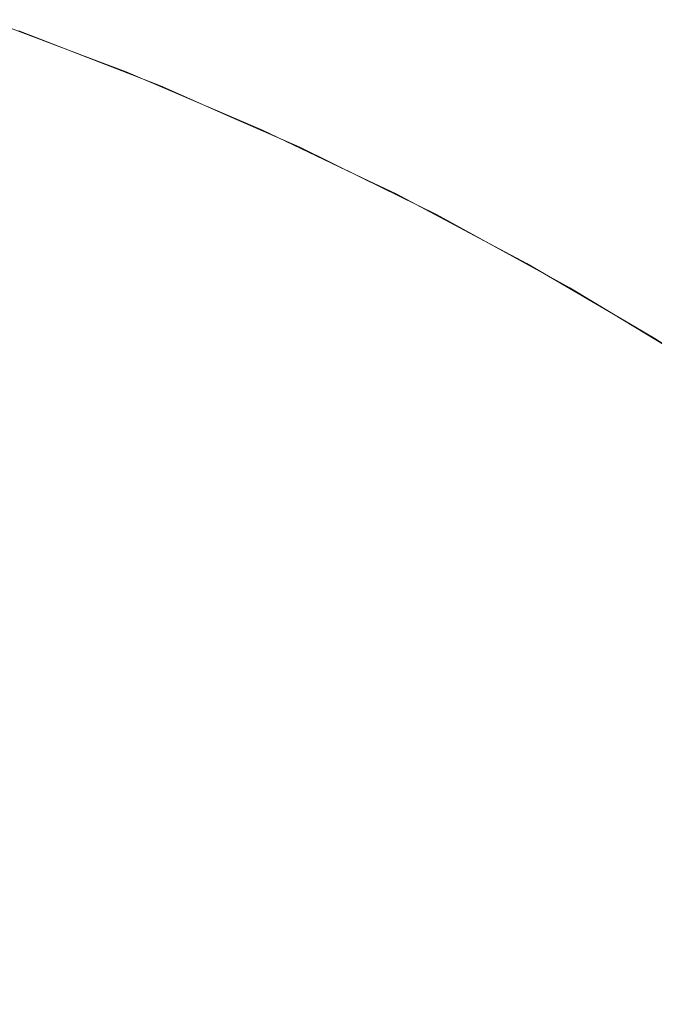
# Model space of a CAD drawing. Header units: centimetres. Extents: x -25.9 to 27.4, y -25.9 to -24.1.
# Tile 199 of 200: x 27.3057 to 27.3239, y -24.0939 to -24.0657. Entities that reach past the tile are written whole.
import ezdxf

# ---------------------------------------------------------------- set-up
doc = ezdxf.new("R2010")
doc.units = ezdxf.units.CM
doc.header["$LTSCALE"] = 2.54
doc.layers.add('Lucido design-1', color=7, linetype='Continuous')

# ---------------------------------------------------------------- blocks, each defined once
blk = doc.blocks.new('Gruppo-4-1')
at = {"color": 7, "linetype": 'Continuous', "lineweight": 9}
for points, invisible_edges in [([(27.304537, -24.066322, 708.332065), (27.308483, -24.067811, 708.332065), (27.308627, -24.067453, 708.327929), (27.304666, -24.065958, 708.327929)], 15), ([(27.304666, -24.065958, 708.327929), (27.308627, -24.067453, 708.327929), (27.308707, -24.067255, 708.323783), (27.304737, -24.065757, 708.323783)], 15), ([(27.307961, -24.066923, 708.320708), (27.304753, -24.065712, 708.320708), (27.304737, -24.065757, 708.323783), (27.308707, -24.067255, 708.323783)], 14), ([(27.305641, -24.066031, 707.720708), (27.304753, -24.065712, 708.320708), (27.307961, -24.066923, 708.320708)], 9), ([(27.305608, -24.06612, 707.716349), (27.309671, -24.0677, 707.716349), (27.309569, -24.067946, 707.712216), (27.305517, -24.06637, 707.712216)], 15), ([(27.309671, -24.0677, 707.716349), (27.305608, -24.06612, 707.716349), (27.305641, -24.066031, 707.720708), (27.307957, -24.066932, 707.720708)], 11), ([(27.307961, -24.066923, 708.320708), (27.307957, -24.066932, 707.720708), (27.305641, -24.066031, 707.720708)], 9), ([(27.304351, -24.066848, 708.336186), (27.308275, -24.068329, 708.336186), (27.308483, -24.067811, 708.332065), (27.304537, -24.066322, 708.332065)], 15), ([(27.305517, -24.06637, 707.712216), (27.309569, -24.067946, 707.712216), (27.309402, -24.068349, 707.708102), (27.305368, -24.06678, 707.708102)], 15), ([(27.305368, -24.06678, 707.708102), (27.309402, -24.068349, 707.708102), (27.30917, -24.068909, 707.704012), (27.305161, -24.06735, 707.704012)], 15), ([(27.304108, -24.067536, 708.340283), (27.308003, -24.069006, 708.340283), (27.308275, -24.068329, 708.336186), (27.304351, -24.066848, 708.336186)], 15), ([(27.309707, -24.067612, 707.720708), (27.307957, -24.066932, 707.720708), (27.307961, -24.066923, 708.320708), (27.308724, -24.067211, 708.320708)], 10), ([(27.307957, -24.066932, 707.720708), (27.309707, -24.067612, 707.720708), (27.309671, -24.0677, 707.716349)], 10), ([(27.308707, -24.067255, 708.323783), (27.308724, -24.067211, 708.320708), (27.307961, -24.066923, 708.320708)], 9), ([(27.305161, -24.06735, 707.704012), (27.30917, -24.068909, 707.704012), (27.308874, -24.069624, 707.699955), (27.304896, -24.068077, 707.699955)], 15), ([(27.308627, -24.067453, 708.327929), (27.312521, -24.069115, 708.327929), (27.312609, -24.06892, 708.323783), (27.308707, -24.067255, 708.323783)], 15), ([(27.311756, -24.068505, 708.320708), (27.308724, -24.067211, 708.320708), (27.308707, -24.067255, 708.323783), (27.312609, -24.06892, 708.323783)], 14), ([(27.309707, -24.067612, 707.720708), (27.308724, -24.067211, 708.320708), (27.311756, -24.068505, 708.320708)], 9), ([(27.303808, -24.068385, 708.34435), (27.307667, -24.069842, 708.34435), (27.308003, -24.069006, 708.340283), (27.304108, -24.067536, 708.340283)], 15), ([(27.308483, -24.067811, 708.332065), (27.312362, -24.069467, 708.332065), (27.312521, -24.069115, 708.327929), (27.308627, -24.067453, 708.327929)], 15), ([(27.31366, -24.069455, 707.716349), (27.309671, -24.0677, 707.716349), (27.309707, -24.067612, 707.720708), (27.311753, -24.068512, 707.720708)], 11), ([(27.311756, -24.068505, 708.320708), (27.311753, -24.068512, 707.720708), (27.309707, -24.067612, 707.720708)], 9), ([(27.308275, -24.068329, 708.336186), (27.312132, -24.069975, 708.336186), (27.312362, -24.069467, 708.332065), (27.308483, -24.067811, 708.332065)], 15), ([(27.309671, -24.0677, 707.716349), (27.31366, -24.069455, 707.716349), (27.313548, -24.069697, 707.712216), (27.309569, -24.067946, 707.712216)], 15), ([(27.304896, -24.068077, 707.699955), (27.308874, -24.069624, 707.699955), (27.308514, -24.070492, 707.695937), (27.304575, -24.06896, 707.695937)], 15), ([(27.309569, -24.067946, 707.712216), (27.313548, -24.069697, 707.712216), (27.313363, -24.070092, 707.708102), (27.309402, -24.068349, 707.708102)], 15), ([(27.303452, -24.069394, 708.34838), (27.307268, -24.070834, 708.34838), (27.307667, -24.069842, 708.34435), (27.303808, -24.068385, 708.34435)], 15), ([(27.308003, -24.069006, 708.340283), (27.311832, -24.07064, 708.340283), (27.312132, -24.069975, 708.336186), (27.308275, -24.068329, 708.336186)], 15), ([(27.309402, -24.068349, 707.708102), (27.313363, -24.070092, 707.708102), (27.313107, -24.070641, 707.704012), (27.30917, -24.068909, 707.704012)], 15), ([(27.3137, -24.069369, 707.720708), (27.311753, -24.068512, 707.720708), (27.311756, -24.068505, 708.320708), (27.312629, -24.068877, 708.320708)], 10), ([(27.312609, -24.06892, 708.323783), (27.312629, -24.068877, 708.320708), (27.311756, -24.068505, 708.320708)], 9), ([(27.311753, -24.068512, 707.720708), (27.3137, -24.069369, 707.720708), (27.31366, -24.069455, 707.716349)], 10), ([(27.304575, -24.06896, 707.695937), (27.308514, -24.070492, 707.695937), (27.308092, -24.071511, 707.691964), (27.304197, -24.069997, 707.691964)], 15), ([(27.307667, -24.069842, 708.34435), (27.311461, -24.07146, 708.34435), (27.311832, -24.07064, 708.340283), (27.308003, -24.069006, 708.340283)], 15), ([(27.30917, -24.068909, 707.704012), (27.313107, -24.070641, 707.704012), (27.31278, -24.071342, 707.699955), (27.308874, -24.069624, 707.699955)], 15), ([(27.312521, -24.069115, 708.327929), (27.316341, -24.07094, 708.327929), (27.316438, -24.07075, 708.323783), (27.312609, -24.06892, 708.323783)], 15), ([(27.31548, -24.07024, 708.320708), (27.312629, -24.068877, 708.320708), (27.312609, -24.06892, 708.323783), (27.316438, -24.07075, 708.323783)], 14), ([(27.3137, -24.069369, 707.720708), (27.312629, -24.068877, 708.320708), (27.31548, -24.07024, 708.320708)], 9), ([(27.312362, -24.069467, 708.332065), (27.316168, -24.071285, 708.332065), (27.316341, -24.07094, 708.327929), (27.312521, -24.069115, 708.327929)], 15), ([(27.303039, -24.070561, 708.352365), (27.306807, -24.071983, 708.352365), (27.307268, -24.070834, 708.34838), (27.303452, -24.069394, 708.34838)], 15), ([(27.308874, -24.069624, 707.699955), (27.31278, -24.071342, 707.699955), (27.312383, -24.072194, 707.695937), (27.308514, -24.070492, 707.695937)], 15), ([(27.312132, -24.069975, 708.336186), (27.315916, -24.071783, 708.336186), (27.316168, -24.071285, 708.332065), (27.312362, -24.069467, 708.332065)], 15), ([(27.31366, -24.069455, 707.716349), (27.31757, -24.071383, 707.716349), (27.317447, -24.071619, 707.712216), (27.313548, -24.069697, 707.712216)], 15), ([(27.31366, -24.069455, 707.716349), (27.3137, -24.069369, 707.720708), (27.315477, -24.070245, 707.720708)], 9), ([(27.315477, -24.070245, 707.720708), (27.317613, -24.071299, 707.720708), (27.31757, -24.071383, 707.716349), (27.31366, -24.069455, 707.716349)], 14), ([(27.31548, -24.07024, 708.320708), (27.315477, -24.070245, 707.720708), (27.3137, -24.069369, 707.720708)], 9), ([(27.307268, -24.070834, 708.34838), (27.31102, -24.072435, 708.34838), (27.311461, -24.07146, 708.34435), (27.307667, -24.069842, 708.34435)], 15), ([(27.313548, -24.069697, 707.712216), (27.317447, -24.071619, 707.712216), (27.317245, -24.072007, 707.708102), (27.313363, -24.070092, 707.708102)], 15), ([(27.304197, -24.069997, 707.691964), (27.308092, -24.071511, 707.691964), (27.307608, -24.07268, 707.688043), (27.303764, -24.071185, 707.688043)], 15), ([(27.311832, -24.07064, 708.340283), (27.315588, -24.072435, 708.340283), (27.315916, -24.071783, 708.336186), (27.312132, -24.069975, 708.336186)], 15), ([(27.313363, -24.070092, 707.708102), (27.317245, -24.072007, 707.708102), (27.316965, -24.072544, 707.704012), (27.313107, -24.070641, 707.704012)], 15), ([(27.317613, -24.071299, 707.720708), (27.315477, -24.070245, 707.720708), (27.31548, -24.07024, 708.320708), (27.316459, -24.070707, 708.320708)], 10), ([(27.316438, -24.07075, 708.323783), (27.316459, -24.070707, 708.320708), (27.31548, -24.07024, 708.320708)], 9), ([(27.302571, -24.071886, 708.356299), (27.306283, -24.073287, 708.356299), (27.306807, -24.071983, 708.352365), (27.303039, -24.070561, 708.352365)], 15), ([(27.308514, -24.070492, 707.695937), (27.312383, -24.072194, 707.695937), (27.311917, -24.073194, 707.691964), (27.308092, -24.071511, 707.691964)], 15), ([(27.311461, -24.07146, 708.34435), (27.315183, -24.073239, 708.34435), (27.315588, -24.072435, 708.340283), (27.311832, -24.07064, 708.340283)], 15), ([(27.313107, -24.070641, 707.704012), (27.316965, -24.072544, 707.704012), (27.316608, -24.07323, 707.699955), (27.31278, -24.071342, 707.699955)], 15), ([(27.316341, -24.07094, 708.327929), (27.320081, -24.072926, 708.327929), (27.320185, -24.07274, 708.323783), (27.316438, -24.07075, 708.323783)], 15), ([(27.319127, -24.072124, 708.320708), (27.316459, -24.070707, 708.320708), (27.316438, -24.07075, 708.323783), (27.320185, -24.07274, 708.323783)], 14), ([(27.317613, -24.071299, 707.720708), (27.316459, -24.070707, 708.320708), (27.319127, -24.072124, 708.320708)], 9), ([(27.306807, -24.071983, 708.352365), (27.31051, -24.073564, 708.352365), (27.31102, -24.072435, 708.34838), (27.307268, -24.070834, 708.34838)], 15), ([(27.316168, -24.071285, 708.332065), (27.319893, -24.073263, 708.332065), (27.320081, -24.072926, 708.327929), (27.316341, -24.07094, 708.327929)], 15), ([(27.303764, -24.071185, 707.688043), (27.307608, -24.07268, 707.688043), (27.307063, -24.073996, 707.684181), (27.303277, -24.072524, 707.684181)], 15), ([(27.315916, -24.071783, 708.336186), (27.31962, -24.073751, 708.336186), (27.319893, -24.073263, 708.332065), (27.316168, -24.071285, 708.332065)], 15), ([(27.31757, -24.071383, 707.716349), (27.317613, -24.071299, 707.720708), (27.319124, -24.072128, 707.720708)], 9), ([(27.319127, -24.072124, 708.320708), (27.319124, -24.072128, 707.720708), (27.317613, -24.071299, 707.720708)], 9), ([(27.308092, -24.071511, 707.691964), (27.311917, -24.073194, 707.691964), (27.311382, -24.074341, 707.688043), (27.307608, -24.07268, 707.688043)], 15), ([(27.31102, -24.072435, 708.34838), (27.314701, -24.074194, 708.34838), (27.315183, -24.073239, 708.34435), (27.311461, -24.07146, 708.34435)], 15), ([(27.31278, -24.071342, 707.699955), (27.316608, -24.07323, 707.699955), (27.316174, -24.074064, 707.695937), (27.312383, -24.072194, 707.695937)], 15), ([(27.31757, -24.071383, 707.716349), (27.321391, -24.07348, 707.716349), (27.321258, -24.07371, 707.712216), (27.317447, -24.071619, 707.712216)], 15), ([(27.319124, -24.072128, 707.720708), (27.321439, -24.073397, 707.720708), (27.321391, -24.07348, 707.716349), (27.31757, -24.071383, 707.716349)], 14), ([(27.302049, -24.073365, 708.360173), (27.305698, -24.074743, 708.360173), (27.306283, -24.073287, 708.356299), (27.302571, -24.071886, 708.356299)], 15), ([(27.315588, -24.072435, 708.340283), (27.319265, -24.074388, 708.340283), (27.31962, -24.073751, 708.336186), (27.315916, -24.071783, 708.336186)], 15), ([(27.317447, -24.071619, 707.712216), (27.321258, -24.07371, 707.712216), (27.32104, -24.074088, 707.708102), (27.317245, -24.072007, 707.708102)], 15), ([(27.306283, -24.073287, 708.356299), (27.309932, -24.074844, 708.356299), (27.31051, -24.073564, 708.352365), (27.306807, -24.071983, 708.352365)], 15), ([(27.317245, -24.072007, 707.708102), (27.32104, -24.074088, 707.708102), (27.320737, -24.074613, 707.704012), (27.316965, -24.072544, 707.704012)], 15), ([(27.319124, -24.072128, 707.720708), (27.319127, -24.072124, 708.320708), (27.320208, -24.072699, 708.320708)], 9), ([(27.320208, -24.072699, 708.320708), (27.321439, -24.073397, 707.720708), (27.319124, -24.072128, 707.720708)], 9), ([(27.320185, -24.07274, 708.323783), (27.320208, -24.072699, 708.320708), (27.319127, -24.072124, 708.320708)], 9), ([(27.31051, -24.073564, 708.352365), (27.314144, -24.0753, 708.352365), (27.314701, -24.074194, 708.34838), (27.31102, -24.072435, 708.34838)], 15), ([(27.312383, -24.072194, 707.695937), (27.316174, -24.074064, 707.695937), (27.315665, -24.075042, 707.691964), (27.311917, -24.073194, 707.691964)], 15), ([(27.315183, -24.073239, 708.34435), (27.318825, -24.075174, 708.34435), (27.319265, -24.074388, 708.340283), (27.315588, -24.072435, 708.340283)], 15), ([(27.303277, -24.072524, 707.684181), (27.307063, -24.073996, 707.684181), (27.306458, -24.075456, 707.680385), (27.302737, -24.074009, 707.680385)], 15), ([(27.307608, -24.07268, 707.688043), (27.311382, -24.074341, 707.688043), (27.31078, -24.075632, 707.684181), (27.307063, -24.073996, 707.684181)], 15), ([(27.316965, -24.072544, 707.704012), (27.320737, -24.074613, 707.704012), (27.32035, -24.075283, 707.699955), (27.316608, -24.07323, 707.699955)], 15), ([(27.32269, -24.074155, 708.320708), (27.320208, -24.072699, 708.320708), (27.320185, -24.07274, 708.323783), (27.323845, -24.074887, 708.323783)], 14), ([(27.321439, -24.073397, 707.720708), (27.320208, -24.072699, 708.320708), (27.32269, -24.074155, 708.320708)], 9), ([(27.319893, -24.073263, 708.332065), (27.32353, -24.075398, 708.332065), (27.323732, -24.075069, 708.327929), (27.320081, -24.072926, 708.327929)], 15), ([(27.320081, -24.072926, 708.327929), (27.323732, -24.075069, 708.327929), (27.323845, -24.074887, 708.323783), (27.320185, -24.07274, 708.323783)], 15), ([(27.305698, -24.074743, 708.360173), (27.309285, -24.076273, 708.360173), (27.309932, -24.074844, 708.356299), (27.306283, -24.073287, 708.356299)], 15), ([(27.311917, -24.073194, 707.691964), (27.315665, -24.075042, 707.691964), (27.315081, -24.076165, 707.688043), (27.311382, -24.074341, 707.688043)], 15), ([(27.314701, -24.074194, 708.34838), (27.318304, -24.076108, 708.34838), (27.318825, -24.075174, 708.34435), (27.315183, -24.073239, 708.34435)], 15), ([(27.316608, -24.07323, 707.699955), (27.32035, -24.075283, 707.699955), (27.31988, -24.076097, 707.695937), (27.316174, -24.074064, 707.695937)], 15), ([(27.31962, -24.073751, 708.336186), (27.323237, -24.075873, 708.336186), (27.32353, -24.075398, 708.332065), (27.319893, -24.073263, 708.332065)], 15), ([(27.301472, -24.074998, 708.363983), (27.305052, -24.076349, 708.363983), (27.305698, -24.074743, 708.360173), (27.302049, -24.073365, 708.360173)], 15), ([(27.309932, -24.074844, 708.356299), (27.313511, -24.076554, 708.356299), (27.314144, -24.0753, 708.352365), (27.31051, -24.073564, 708.352365)], 15), ([(27.321391, -24.07348, 707.716349), (27.325117, -24.075741, 707.716349), (27.324974, -24.075966, 707.712216), (27.321258, -24.07371, 707.712216)], 15), ([(27.321391, -24.07348, 707.716349), (27.321439, -24.073397, 707.720708), (27.322689, -24.074156, 707.720708)], 9), ([(27.322689, -24.074156, 707.720708), (27.325169, -24.075661, 707.720708), (27.325117, -24.075741, 707.716349), (27.321391, -24.07348, 707.716349)], 14), ([(27.32269, -24.074155, 708.320708), (27.322689, -24.074156, 707.720708), (27.321439, -24.073397, 707.720708)], 9), ([(27.319265, -24.074388, 708.340283), (27.322855, -24.076494, 708.340283), (27.323237, -24.075873, 708.336186), (27.31962, -24.073751, 708.336186)], 15), ([(27.321258, -24.07371, 707.712216), (27.324974, -24.075966, 707.712216), (27.32474, -24.076334, 707.708102), (27.32104, -24.074088, 707.708102)], 15), ([(27.302737, -24.074009, 707.680385), (27.306458, -24.075456, 707.680385), (27.305794, -24.077058, 707.676659), (27.302144, -24.075638, 707.676659)], 15), ([(27.307063, -24.073996, 707.684181), (27.31078, -24.075632, 707.684181), (27.310112, -24.077064, 707.680385), (27.306458, -24.075456, 707.680385)], 15), ([(27.316174, -24.074064, 707.695937), (27.31988, -24.076097, 707.695937), (27.319328, -24.077052, 707.691964), (27.315665, -24.075042, 707.691964)], 15), ([(27.32104, -24.074088, 707.708102), (27.32474, -24.076334, 707.708102), (27.324414, -24.076845, 707.704012), (27.320737, -24.074613, 707.704012)], 15), ([(27.311382, -24.074341, 707.688043), (27.315081, -24.076165, 707.688043), (27.314423, -24.077428, 707.684181), (27.31078, -24.075632, 707.684181)], 15), ([(27.314144, -24.0753, 708.352365), (27.3177, -24.077188, 708.352365), (27.318304, -24.076108, 708.34838), (27.314701, -24.074194, 708.34838)], 15), ([(27.318825, -24.075174, 708.34435), (27.322383, -24.077261, 708.34435), (27.322855, -24.076494, 708.340283), (27.319265, -24.074388, 708.340283)], 15), ([(27.325169, -24.075661, 707.720708), (27.322689, -24.074156, 707.720708), (27.32269, -24.074155, 708.320708)], 10), ([(27.323845, -24.074887, 708.323783), (27.323869, -24.074847, 708.320708), (27.32269, -24.074155, 708.320708)], 9), ([(27.325169, -24.075661, 707.720708), (27.32269, -24.074155, 708.320708), (27.323869, -24.074847, 708.320708)], 9), ([(27.320737, -24.074613, 707.704012), (27.324414, -24.076845, 707.704012), (27.323999, -24.077497, 707.699955), (27.32035, -24.075283, 707.699955)], 15), ([(27.305052, -24.076349, 708.363983), (27.308572, -24.077851, 708.363983), (27.309285, -24.076273, 708.360173), (27.305698, -24.074743, 708.360173)], 15), ([(27.309285, -24.076273, 708.360173), (27.312805, -24.077955, 708.360173), (27.313511, -24.076554, 708.356299), (27.309932, -24.074844, 708.356299)], 15), ([(27.323732, -24.075069, 708.327929), (27.32729, -24.077365, 708.327929), (27.32741, -24.077188, 708.323783), (27.323845, -24.074887, 708.323783)], 15), ([(27.326163, -24.076328, 708.320708), (27.323869, -24.074847, 708.320708), (27.323845, -24.074887, 708.323783), (27.32741, -24.077188, 708.323783)], 14), ([(27.315665, -24.075042, 707.691964), (27.319328, -24.077052, 707.691964), (27.318696, -24.078148, 707.688043), (27.315081, -24.076165, 707.688043)], 15), ([(27.318304, -24.076108, 708.34838), (27.321822, -24.078172, 708.34838), (27.322383, -24.077261, 708.34435), (27.318825, -24.075174, 708.34435)], 15), ([(27.32353, -24.075398, 708.332065), (27.327074, -24.077685, 708.332065), (27.32729, -24.077365, 708.327929), (27.323732, -24.075069, 708.327929)], 15), ([(27.306458, -24.075456, 707.680385), (27.310112, -24.077064, 707.680385), (27.309379, -24.078636, 707.676659), (27.305794, -24.077058, 707.676659)], 15), ([(27.313511, -24.076554, 708.356299), (27.317015, -24.078415, 708.356299), (27.3177, -24.077188, 708.352365), (27.314144, -24.0753, 708.352365)], 15), ([(27.32035, -24.075283, 707.699955), (27.323999, -24.077497, 707.699955), (27.323494, -24.078289, 707.695937), (27.31988, -24.076097, 707.695937)], 15), ([(27.323237, -24.075873, 708.336186), (27.326761, -24.078147, 708.336186), (27.327074, -24.077685, 708.332065), (27.32353, -24.075398, 708.332065)], 15), ([(27.302144, -24.075638, 707.676659), (27.305794, -24.077058, 707.676659), (27.305073, -24.078798, 707.673012), (27.301499, -24.077408, 707.673012)], 15), ([(27.31078, -24.075632, 707.684181), (27.314423, -24.077428, 707.684181), (27.313693, -24.07883, 707.680385), (27.310112, -24.077064, 707.680385)], 15), ([(27.3177, -24.077188, 708.352365), (27.321173, -24.079226, 708.352365), (27.321822, -24.078172, 708.34838), (27.318304, -24.076108, 708.34838)], 15), ([(27.31988, -24.076097, 707.695937), (27.323494, -24.078289, 707.695937), (27.322901, -24.07922, 707.691964), (27.319328, -24.077052, 707.691964)], 15), ([(27.322855, -24.076494, 708.340283), (27.326353, -24.078752, 708.340283), (27.326761, -24.078147, 708.336186), (27.323237, -24.075873, 708.336186)], 15), ([(27.304347, -24.078104, 708.36772), (27.307793, -24.079575, 708.36772), (27.308572, -24.077851, 708.363983), (27.305052, -24.076349, 708.363983)], 15), ([(27.308572, -24.077851, 708.363983), (27.312025, -24.079501, 708.363983), (27.312805, -24.077955, 708.360173), (27.309285, -24.076273, 708.360173)], 15), ([(27.315081, -24.076165, 707.688043), (27.318696, -24.078148, 707.688043), (27.317984, -24.079382, 707.684181), (27.314423, -24.077428, 707.684181)], 15), ([(27.312805, -24.077955, 708.360173), (27.31625, -24.079785, 708.360173), (27.317015, -24.078415, 708.356299), (27.313511, -24.076554, 708.356299)], 15), ([(27.322383, -24.077261, 708.34435), (27.325849, -24.079498, 708.34435), (27.326353, -24.078752, 708.340283), (27.322855, -24.076494, 708.340283)], 15), ([(27.305794, -24.077058, 707.676659), (27.309379, -24.078636, 707.676659), (27.308583, -24.080343, 707.673012), (27.305073, -24.078798, 707.673012)], 15), ([(27.310112, -24.077064, 707.680385), (27.313693, -24.07883, 707.680385), (27.312892, -24.080368, 707.676659), (27.309379, -24.078636, 707.676659)], 15), ([(27.317015, -24.078415, 708.356299), (27.320436, -24.080423, 708.356299), (27.321173, -24.079226, 708.352365), (27.3177, -24.077188, 708.352365)], 15), ([(27.319328, -24.077052, 707.691964), (27.322901, -24.07922, 707.691964), (27.322221, -24.080287, 707.688043), (27.318696, -24.078148, 707.688043)], 15), ([(27.314423, -24.077428, 707.684181), (27.317984, -24.079382, 707.684181), (27.317193, -24.08075, 707.680385), (27.313693, -24.07883, 707.680385)], 15), ([(27.321822, -24.078172, 708.34838), (27.325249, -24.080384, 708.34838), (27.325849, -24.079498, 708.34435), (27.322383, -24.077261, 708.34435)], 15), ([(27.323999, -24.077497, 707.699955), (27.327547, -24.079868, 707.699955), (27.327009, -24.080638, 707.695937), (27.323494, -24.078289, 707.695937)], 15), ([(27.307793, -24.079575, 708.36772), (27.311174, -24.08119, 708.36772), (27.312025, -24.079501, 708.363983), (27.308572, -24.077851, 708.363983)], 15), ([(27.312025, -24.079501, 708.363983), (27.315405, -24.081296, 708.363983), (27.31625, -24.079785, 708.360173), (27.312805, -24.077955, 708.360173)], 15), ([(27.303583, -24.080004, 708.371378), (27.30695, -24.081441, 708.371378), (27.307793, -24.079575, 708.36772), (27.304347, -24.078104, 708.36772)], 15), ([(27.318696, -24.078148, 707.688043), (27.322221, -24.080287, 707.688043), (27.321456, -24.081489, 707.684181), (27.317984, -24.079382, 707.684181)], 15), ([(27.321173, -24.079226, 708.352365), (27.324556, -24.08141, 708.352365), (27.325249, -24.080384, 708.34838), (27.321822, -24.078172, 708.34838)], 15), ([(27.323494, -24.078289, 707.695937), (27.327009, -24.080638, 707.695937), (27.326376, -24.081542, 707.691964), (27.322901, -24.07922, 707.691964)], 15), ([(27.309379, -24.078636, 707.676659), (27.312892, -24.080368, 707.676659), (27.312023, -24.082039, 707.673012), (27.308583, -24.080343, 707.673012)], 15), ([(27.31625, -24.079785, 708.360173), (27.319614, -24.081759, 708.360173), (27.320436, -24.080423, 708.356299), (27.317015, -24.078415, 708.356299)], 15), ([(27.305073, -24.078798, 707.673012), (27.308583, -24.080343, 707.673012), (27.307725, -24.082182, 707.669447), (27.304297, -24.080674, 707.669447)], 15), ([(27.313693, -24.07883, 707.680385), (27.317193, -24.08075, 707.680385), (27.316326, -24.082252, 707.676659), (27.312892, -24.080368, 707.676659)], 15), ([(27.320436, -24.080423, 708.356299), (27.32377, -24.082574, 708.356299), (27.324556, -24.08141, 708.352365), (27.321173, -24.079226, 708.352365)], 15), ([(27.322901, -24.07922, 707.691964), (27.326376, -24.081542, 707.691964), (27.32565, -24.082578, 707.688043), (27.322221, -24.080287, 707.688043)], 15), ([(27.311174, -24.08119, 708.36772), (27.314483, -24.082947, 708.36772), (27.315405, -24.081296, 708.363983), (27.312025, -24.079501, 708.363983)], 15), ([(27.317984, -24.079382, 707.684181), (27.321456, -24.081489, 707.684181), (27.320607, -24.082822, 707.680385), (27.317193, -24.08075, 707.680385)], 15), ([(27.30695, -24.081441, 708.371378), (27.310252, -24.083019, 708.371378), (27.311174, -24.08119, 708.36772), (27.307793, -24.079575, 708.36772)], 15), ([(27.315405, -24.081296, 708.363983), (27.318706, -24.083233, 708.363983), (27.319614, -24.081759, 708.360173), (27.31625, -24.079785, 708.360173)], 15), ([(27.302763, -24.082047, 708.37495), (27.306043, -24.083447, 708.37495), (27.30695, -24.081441, 708.371378), (27.303583, -24.080004, 708.371378)], 15), ([(27.308583, -24.080343, 707.673012), (27.312023, -24.082039, 707.673012), (27.311085, -24.083839, 707.669447), (27.307725, -24.082182, 707.669447)], 15), ([(27.322221, -24.080287, 707.688043), (27.32565, -24.082578, 707.688043), (27.324833, -24.083745, 707.684181), (27.321456, -24.081489, 707.684181)], 15), ([(27.312892, -24.080368, 707.676659), (27.316326, -24.082252, 707.676659), (27.315385, -24.083883, 707.673012), (27.312023, -24.082039, 707.673012)], 15), ([(27.319614, -24.081759, 708.360173), (27.322891, -24.083874, 708.360173), (27.32377, -24.082574, 708.356299), (27.320436, -24.080423, 708.356299)], 15), ([(27.304297, -24.080674, 707.669447), (27.307725, -24.082182, 707.669447), (27.306807, -24.084151, 707.665973), (27.303465, -24.082681, 707.665973)], 15), ([(27.317193, -24.08075, 707.680385), (27.320607, -24.082822, 707.680385), (27.319675, -24.084284, 707.676659), (27.316326, -24.082252, 707.676659)], 15), ([(27.310252, -24.083019, 708.371378), (27.313484, -24.084735, 708.371378), (27.314483, -24.082947, 708.36772), (27.311174, -24.08119, 708.36772)], 15), ([(27.306043, -24.083447, 708.37495), (27.309261, -24.084985, 708.37495), (27.310252, -24.083019, 708.371378), (27.30695, -24.081441, 708.371378)], 15), ([(27.314483, -24.082947, 708.36772), (27.317714, -24.084844, 708.36772), (27.318706, -24.083233, 708.363983), (27.315405, -24.081296, 708.363983)], 15), ([(27.32377, -24.082574, 708.356299), (27.327008, -24.084865, 708.356299), (27.327844, -24.083735, 708.352365), (27.324556, -24.08141, 708.352365)], 15), ([(27.318706, -24.083233, 708.363983), (27.321921, -24.085308, 708.363983), (27.322891, -24.083874, 708.360173), (27.319614, -24.081759, 708.360173)], 15), ([(27.321456, -24.081489, 707.684181), (27.324833, -24.083745, 707.684181), (27.323926, -24.08504, 707.680385), (27.320607, -24.082822, 707.680385)], 15), ([(27.301886, -24.08423, 708.378431), (27.305074, -24.08559, 708.378431), (27.306043, -24.083447, 708.37495), (27.302763, -24.082047, 708.37495)], 15), ([(27.312023, -24.082039, 707.673012), (27.315385, -24.083883, 707.673012), (27.31437, -24.085641, 707.669447), (27.311085, -24.083839, 707.669447)], 15), ([(27.307725, -24.082182, 707.669447), (27.311085, -24.083839, 707.669447), (27.310082, -24.085766, 707.665973), (27.306807, -24.084151, 707.665973)], 15), ([(27.316326, -24.082252, 707.676659), (27.319675, -24.084284, 707.676659), (27.318663, -24.085873, 707.673012), (27.315385, -24.083883, 707.673012)], 15), ([(27.322891, -24.083874, 708.360173), (27.326075, -24.086126, 708.360173), (27.327008, -24.084865, 708.356299), (27.32377, -24.082574, 708.356299)], 15), ([(27.303465, -24.082681, 707.665973), (27.306807, -24.084151, 707.665973), (27.305831, -24.086246, 707.662593), (27.302581, -24.084816, 707.662593)], 15), ([(27.320607, -24.082822, 707.680385), (27.323926, -24.08504, 707.680385), (27.322932, -24.08646, 707.676659), (27.319675, -24.084284, 707.676659)], 15), ([(27.309261, -24.084985, 708.37495), (27.31241, -24.086657, 708.37495), (27.313484, -24.084735, 708.371378), (27.310252, -24.083019, 708.371378)], 15), ([(27.313484, -24.084735, 708.371378), (27.31664, -24.086588, 708.371378), (27.317714, -24.084844, 708.36772), (27.314483, -24.082947, 708.36772)], 15), ([(27.305074, -24.08559, 708.378431), (27.308202, -24.087085, 708.378431), (27.309261, -24.084985, 708.37495), (27.306043, -24.083447, 708.37495)], 15), ([(27.317714, -24.084844, 708.36772), (27.320862, -24.086875, 708.36772), (27.321921, -24.085308, 708.363983), (27.318706, -24.083233, 708.363983)], 15), ([(27.311085, -24.083839, 707.669447), (27.31437, -24.085641, 707.669447), (27.313283, -24.087523, 707.665973), (27.310082, -24.085766, 707.665973)], 15), ([(27.315385, -24.083883, 707.673012), (27.318663, -24.085873, 707.673012), (27.317572, -24.087585, 707.669447), (27.31437, -24.085641, 707.669447)], 15), ([(27.321921, -24.085308, 708.363983), (27.325046, -24.087518, 708.363983), (27.326075, -24.086126, 708.360173), (27.322891, -24.083874, 708.360173)], 15), ([(27.306807, -24.084151, 707.665973), (27.310082, -24.085766, 707.665973), (27.309015, -24.087816, 707.662593), (27.305831, -24.086246, 707.662593)], 15), ([(27.319675, -24.084284, 707.676659), (27.322932, -24.08646, 707.676659), (27.321851, -24.088003, 707.673012), (27.318663, -24.085873, 707.673012)], 15), ([(27.302581, -24.084816, 707.662593), (27.305831, -24.086246, 707.662593), (27.304798, -24.088461, 707.659313), (27.301645, -24.087074, 707.659313)], 15), ([(27.31241, -24.086657, 708.37495), (27.315486, -24.088462, 708.37495), (27.31664, -24.086588, 708.371378), (27.313484, -24.084735, 708.371378)], 15), ([(27.31664, -24.086588, 708.371378), (27.319715, -24.088572, 708.371378), (27.320862, -24.086875, 708.36772), (27.317714, -24.084844, 708.36772)], 15), ([(27.308202, -24.087085, 708.378431), (27.311263, -24.088711, 708.378431), (27.31241, -24.086657, 708.37495), (27.309261, -24.084985, 708.37495)], 15), ([(27.323926, -24.08504, 707.680385), (27.327146, -24.087401, 707.680385), (27.326091, -24.088776, 707.676659), (27.322932, -24.08646, 707.676659)], 15), ([(27.320862, -24.086875, 708.36772), (27.323921, -24.089039, 708.36772), (27.325046, -24.087518, 708.363983), (27.321921, -24.085308, 708.363983)], 15), ([(27.304045, -24.087867, 708.381812), (27.307077, -24.089316, 708.381812), (27.308202, -24.087085, 708.378431), (27.305074, -24.08559, 708.378431)], 15), ([(27.31437, -24.085641, 707.669447), (27.317572, -24.087585, 707.669447), (27.316405, -24.089417, 707.665973), (27.313283, -24.087523, 707.665973)], 15), ([(27.310082, -24.085766, 707.665973), (27.313283, -24.087523, 707.665973), (27.312128, -24.089524, 707.662593), (27.309015, -24.087816, 707.662593)], 15), ([(27.318663, -24.085873, 707.673012), (27.321851, -24.088003, 707.673012), (27.320687, -24.089666, 707.669447), (27.317572, -24.087585, 707.669447)], 15), ([(27.305831, -24.086246, 707.662593), (27.309015, -24.087816, 707.662593), (27.307886, -24.089985, 707.659313), (27.304798, -24.088461, 707.659313)], 15), ([(27.322932, -24.08646, 707.676659), (27.326091, -24.088776, 707.676659), (27.324944, -24.090271, 707.673012), (27.321851, -24.088003, 707.673012)], 15), ([(27.311263, -24.088711, 708.378431), (27.314253, -24.090465, 708.378431), (27.315486, -24.088462, 708.37495), (27.31241, -24.086657, 708.37495)], 15), ([(27.315486, -24.088462, 708.37495), (27.318482, -24.090396, 708.37495), (27.319715, -24.088572, 708.371378), (27.31664, -24.086588, 708.371378)], 15), ([(27.307077, -24.089316, 708.381812), (27.310045, -24.090892, 708.381812), (27.311263, -24.088711, 708.378431), (27.308202, -24.087085, 708.378431)], 15), ([(27.319715, -24.088572, 708.371378), (27.322703, -24.090685, 708.371378), (27.323921, -24.089039, 708.36772), (27.320862, -24.086875, 708.36772)], 15), ([(27.313283, -24.087523, 707.665973), (27.316405, -24.089417, 707.665973), (27.315163, -24.091366, 707.662593), (27.312128, -24.089524, 707.662593)], 15), ([(27.317572, -24.087585, 707.669447), (27.320687, -24.089666, 707.669447), (27.319441, -24.091445, 707.665973), (27.316405, -24.089417, 707.665973)], 15), ([(27.302957, -24.090274, 708.385089), (27.305888, -24.091674, 708.385089), (27.307077, -24.089316, 708.381812), (27.304045, -24.087867, 708.381812)], 15), ([(27.309015, -24.087816, 707.662593), (27.312128, -24.089524, 707.662593), (27.310906, -24.091641, 707.659313), (27.307886, -24.089985, 707.659313)], 15), ([(27.321851, -24.088003, 707.673012), (27.324944, -24.090271, 707.673012), (27.323708, -24.091881, 707.669447), (27.320687, -24.089666, 707.669447)], 15), ([(27.304798, -24.088461, 707.659313), (27.307886, -24.089985, 707.659313), (27.306697, -24.092268, 707.656139), (27.303709, -24.090795, 707.656139)], 15), ([(27.314253, -24.090465, 708.378431), (27.317165, -24.092345, 708.378431), (27.318482, -24.090396, 708.37495), (27.315486, -24.088462, 708.37495)], 15), ([(27.310045, -24.090892, 708.381812), (27.312943, -24.092593, 708.381812), (27.314253, -24.090465, 708.378431), (27.311263, -24.088711, 708.378431)], 15), ([(27.318482, -24.090396, 708.37495), (27.321394, -24.092456, 708.37495), (27.322703, -24.090685, 708.371378), (27.319715, -24.088572, 708.371378)], 15), ([(27.322703, -24.090685, 708.371378), (27.325599, -24.092924, 708.371378), (27.326886, -24.09133, 708.36772), (27.323921, -24.089039, 708.36772)], 15), ([(27.305888, -24.091674, 708.385089), (27.308756, -24.093198, 708.385089), (27.310045, -24.090892, 708.381812), (27.307077, -24.089316, 708.381812)], 15), ([(27.312128, -24.089524, 707.662593), (27.315163, -24.091366, 707.662593), (27.31385, -24.093428, 707.659313), (27.310906, -24.091641, 707.659313)], 15), ([(27.316405, -24.089417, 707.665973), (27.319441, -24.091445, 707.665973), (27.318116, -24.093338, 707.662593), (27.315163, -24.091366, 707.662593)], 15), ([(27.320687, -24.089666, 707.669447), (27.323708, -24.091881, 707.669447), (27.322386, -24.093604, 707.665973), (27.319441, -24.091445, 707.665973)], 15), ([(27.307886, -24.089985, 707.659313), (27.310906, -24.091641, 707.659313), (27.309618, -24.093871, 707.656139), (27.306697, -24.092268, 707.656139)], 15), ([(27.301812, -24.092807, 708.388255), (27.304636, -24.094157, 708.388255), (27.305888, -24.091674, 708.385089), (27.302957, -24.090274, 708.385089)], 15), ([(27.312943, -24.092593, 708.381812), (27.315766, -24.094415, 708.381812), (27.317165, -24.092345, 708.378431), (27.314253, -24.090465, 708.378431)], 15), ([(27.317165, -24.092345, 708.378431), (27.319996, -24.094347, 708.378431), (27.321394, -24.092456, 708.37495), (27.318482, -24.090396, 708.37495)], 15), ([(27.324944, -24.090271, 707.673012), (27.327935, -24.092671, 707.673012), (27.32663, -24.094226, 707.669447), (27.323708, -24.091881, 707.669447)], 15), ([(27.303709, -24.090795, 707.656139), (27.306697, -24.092268, 707.656139), (27.305451, -24.094663, 707.653075), (27.302569, -24.093242, 707.653075)], 15), ([(27.321394, -24.092456, 708.37495), (27.324216, -24.094637, 708.37495), (27.325599, -24.092924, 708.371378), (27.322703, -24.090685, 708.371378)], 15), ([(27.308756, -24.093198, 708.385089), (27.311558, -24.094842, 708.385089), (27.312943, -24.092593, 708.381812), (27.310045, -24.090892, 708.381812)], 15), ([(27.310906, -24.091641, 707.659313), (27.31385, -24.093428, 707.659313), (27.312466, -24.095599, 707.656139), (27.309618, -24.093871, 707.656139)], 15), ([(27.315163, -24.091366, 707.662593), (27.318116, -24.093338, 707.662593), (27.316713, -24.095341, 707.659313), (27.31385, -24.093428, 707.659313)], 15), ([(27.319441, -24.091445, 707.665973), (27.322386, -24.093604, 707.665973), (27.320979, -24.095438, 707.662593), (27.318116, -24.093338, 707.662593)], 15), ([(27.304636, -24.094157, 708.388255), (27.307401, -24.095625, 708.388255), (27.308756, -24.093198, 708.385089), (27.305888, -24.091674, 708.385089)], 15), ([(27.323708, -24.091881, 707.669447), (27.32663, -24.094226, 707.669447), (27.325233, -24.09589, 707.665973), (27.322386, -24.093604, 707.665973)], 15), ([(27.306697, -24.092268, 707.656139), (27.309618, -24.093871, 707.656139), (27.308268, -24.096209, 707.653075), (27.305451, -24.094663, 707.653075)], 15), ([(27.315766, -24.094415, 708.381812), (27.31851, -24.096356, 708.381812), (27.319996, -24.094347, 708.378431), (27.317165, -24.092345, 708.378431)], 15), ([(27.319996, -24.094347, 708.378431), (27.322738, -24.096467, 708.378431), (27.324216, -24.094637, 708.37495), (27.321394, -24.092456, 708.37495)], 15), ([(27.311558, -24.094842, 708.385089), (27.314287, -24.096604, 708.385089), (27.315766, -24.094415, 708.381812), (27.312943, -24.092593, 708.381812)], 15), ([(27.307401, -24.095625, 708.388255), (27.3101, -24.097209, 708.388255), (27.311558, -24.094842, 708.385089), (27.308756, -24.093198, 708.385089)], 15), ([(27.318116, -24.093338, 707.662593), (27.320979, -24.095438, 707.662593), (27.319491, -24.097377, 707.659313), (27.316713, -24.095341, 707.659313)], 15), ([(27.31385, -24.093428, 707.659313), (27.316713, -24.095341, 707.659313), (27.315237, -24.09745, 707.656139), (27.312466, -24.095599, 707.656139)], 15), ([(27.322386, -24.093604, 707.665973), (27.325233, -24.09589, 707.665973), (27.323748, -24.09766, 707.662593), (27.320979, -24.095438, 707.662593)], 15), ([(27.309618, -24.093871, 707.656139), (27.312466, -24.095599, 707.656139), (27.311016, -24.097876, 707.653075), (27.308268, -24.096209, 707.653075)], 15)]:
    blk.add_3dface(points, dxfattribs=dict(at, invisible_edges=invisible_edges))

msp = doc.modelspace()

# ---------------------------------------------------------------- block references
at = {"layer": 'Lucido design-1', "color": 7}
msp.add_blockref('Gruppo-4-1', (0, 0), dxfattribs=at)

doc.saveas('drawing.dxf')
